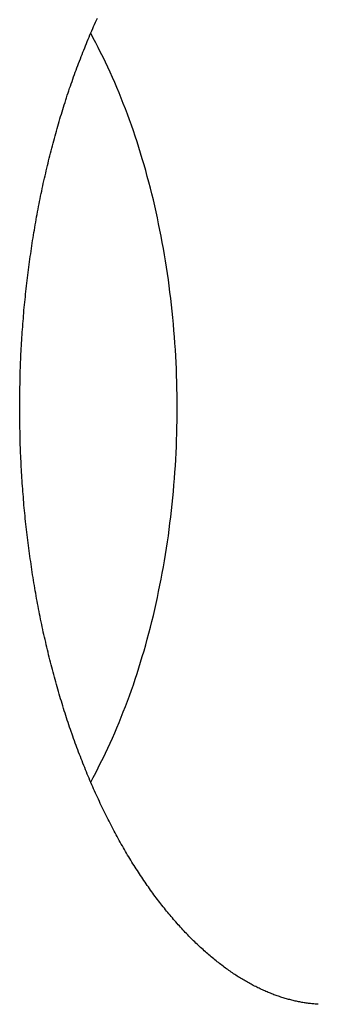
# Model space of a CAD drawing. Extents: x 987 to 2641, y 1244 to 2490.
# Tile 82 of 138: x 2627.92 to 2630.69, y 1756.39 to 1765.51. Entities that reach past the tile are written whole.
import ezdxf

# ---------------------------------------------------------------- set-up
doc = ezdxf.new("R2010")
doc.units = 0
doc.layers.add('KF_GRAVIS_8_REAR', color=7, linetype='CONTINUOUS')

# ---------------------------------------------------------------- blocks, each defined once
blk = doc.blocks.new('KF_GRAVIS_8_REAR')
at = {"layer": 'KF_GRAVIS_8_REAR'}
for points in [[(116.673, -389.523, 0), (116.663, -389.523, 0), (116.653, -389.522, 0), (116.643, -389.521, 0), (116.633, -389.52, 0), (116.623, -389.519, 0), (116.613, -389.518, 0), (116.602, -389.517, 0), (116.592, -389.516, 0), (116.582, -389.515, 0), (116.572, -389.513, 0), (116.562, -389.512, 0), (116.552, -389.51, 0), (116.542, -389.509, 0), (116.531, -389.507, 0), (116.521, -389.505, 0), (116.511, -389.503, 0), (116.501, -389.501, 0), (116.49, -389.499, 0), (116.48, -389.497, 0), (116.47, -389.495, 0), (116.46, -389.493, 0), (116.449, -389.49, 0), (116.439, -389.488, 0), (116.429, -389.485, 0), (116.418, -389.483, 0), (116.408, -389.48, 0), (116.398, -389.477, 0), (116.387, -389.475, 0), (116.377, -389.472, 0), (116.367, -389.469, 0), (116.356, -389.465, 0), (116.346, -389.462, 0), (116.335, -389.459, 0), (116.325, -389.456, 0), (116.314, -389.452, 0), (116.304, -389.449, 0), (116.293, -389.445, 0), (116.283, -389.441, 0), (116.273, -389.438, 0), (116.262, -389.434, 0), (116.252, -389.43, 0), (116.241, -389.426, 0), (116.23, -389.421, 0), (116.22, -389.417, 0), (116.209, -389.413, 0), (116.199, -389.408, 0), (116.188, -389.404, 0), (116.178, -389.399, 0), (116.167, -389.395, 0), (116.156, -389.39, 0), (116.146, -389.385, 0), (116.135, -389.38, 0), (116.125, -389.375, 0), (116.114, -389.37, 0), (116.103, -389.365, 0), (116.093, -389.359, 0), (116.082, -389.354, 0), (116.071, -389.348, 0), (116.061, -389.343, 0), (116.05, -389.337, 0), (116.039, -389.331, 0), (116.029, -389.325, 0), (116.018, -389.319, 0), (116.007, -389.313, 0), (115.996, -389.307, 0), (115.986, -389.301, 0), (115.975, -389.294, 0), (115.964, -389.288, 0), (115.953, -389.281, 0), (115.943, -389.274, 0), (115.932, -389.268, 0), (115.921, -389.261, 0), (115.91, -389.254, 0), (115.899, -389.247, 0), (115.889, -389.24, 0), (115.878, -389.232, 0), (115.867, -389.225, 0), (115.856, -389.217, 0), (115.845, -389.21, 0), (115.834, -389.202, 0), (115.824, -389.194, 0), (115.813, -389.187, 0), (115.802, -389.179, 0), (115.791, -389.17, 0), (115.78, -389.162, 0), (115.769, -389.154, 0), (115.758, -389.146, 0), (115.747, -389.137, 0), (115.737, -389.129, 0), (115.726, -389.12, 0), (115.715, -389.111, 0), (115.704, -389.102, 0), (115.693, -389.093, 0), (115.682, -389.084, 0), (115.671, -389.075, 0), (115.66, -389.065, 0), (115.649, -389.056, 0), (115.638, -389.047, 0), (115.627, -389.037, 0), (115.616, -389.027, 0), (115.605, -389.017, 0), (115.594, -389.007, 0), (115.583, -388.997, 0), (115.572, -388.987, 0), (115.561, -388.977, 0), (115.55, -388.966, 0), (115.539, -388.956, 0), (115.528, -388.945, 0), (115.517, -388.935, 0), (115.506, -388.924, 0), (115.495, -388.913, 0), (115.484, -388.902, 0), (115.474, -388.891, 0), (115.463, -388.879, 0), (115.452, -388.868, 0), (115.441, -388.857, 0), (115.43, -388.845, 0), (115.419, -388.833, 0), (115.408, -388.822, 0), (115.397, -388.81, 0), (115.386, -388.798, 0), (115.376, -388.786, 0), (115.365, -388.774, 0), (115.354, -388.761, 0), (115.343, -388.749, 0), (115.332, -388.737, 0), (115.322, -388.724, 0), (115.311, -388.711, 0), (115.3, -388.699, 0), (115.289, -388.686, 0), (115.279, -388.673, 0), (115.268, -388.66, 0), (115.257, -388.647, 0), (115.247, -388.633, 0), (115.236, -388.62, 0), (115.225, -388.606, 0), (115.215, -388.593, 0), (115.204, -388.579, 0), (115.193, -388.565, 0), (115.183, -388.552, 0), (115.172, -388.538, 0), (115.162, -388.524, 0), (115.151, -388.509, 0), (115.141, -388.495, 0), (115.13, -388.481, 0), (115.12, -388.466, 0), (115.11, -388.452, 0), (115.099, -388.437, 0), (115.089, -388.422, 0), (115.078, -388.408, 0), (115.068, -388.393, 0), (115.058, -388.378, 0), (115.048, -388.362, 0), (115.037, -388.347, 0), (115.027, -388.332, 0), (115.017, -388.316, 0), (115.007, -388.301, 0), (114.997, -388.285, 0), (114.987, -388.27, 0), (114.976, -388.254, 0), (114.966, -388.238, 0), (114.956, -388.222, 0), (114.946, -388.206, 0), (114.936, -388.19, 0), (114.926, -388.174, 0), (114.917, -388.157, 0), (114.907, -388.141, 0), (114.897, -388.124, 0), (114.887, -388.108, 0), (114.877, -388.091, 0), (114.868, -388.074, 0), (114.858, -388.057, 0), (114.848, -388.04, 0), (114.839, -388.023, 0), (114.829, -388.006, 0), (114.819, -387.989, 0), (114.81, -387.971, 0), (114.8, -387.954, 0), (114.791, -387.936, 0), (114.781, -387.919, 0), (114.772, -387.901, 0), (114.763, -387.883, 0), (114.753, -387.865, 0), (114.744, -387.847, 0), (114.735, -387.829, 0), (114.726, -387.811, 0), (114.717, -387.793, 0), (114.707, -387.774, 0), (114.698, -387.756, 0), (114.689, -387.738, 0), (114.68, -387.719, 0), (114.671, -387.7, 0), (114.662, -387.682, 0), (114.653, -387.663, 0), (114.645, -387.644, 0), (114.636, -387.625, 0), (114.627, -387.606, 0), (114.618, -387.587, 0), (114.61, -387.568, 0), (114.601, -387.548, 0), (114.592, -387.529, 0), (114.584, -387.509, 0), (114.575, -387.49, 0), (114.567, -387.47, 0), (114.558, -387.451, 0), (114.55, -387.431, 0), (114.542, -387.411, 0), (114.533, -387.391, 0), (114.525, -387.371, 0), (114.517, -387.351, 0), (114.509, -387.331, 0), (114.501, -387.311, 0), (114.493, -387.291, 0), (114.485, -387.27, 0), (114.477, -387.25, 0), (114.469, -387.229, 0), (114.461, -387.209, 0), (114.453, -387.188, 0), (114.445, -387.167, 0), (114.437, -387.147, 0), (114.43, -387.126, 0), (114.422, -387.105, 0), (114.414, -387.084, 0), (114.407, -387.063, 0), (114.399, -387.042, 0), (114.392, -387.021, 0), (114.385, -386.999, 0), (114.377, -386.978, 0), (114.37, -386.957, 0), (114.363, -386.935, 0), (114.355, -386.914, 0), (114.348, -386.892, 0), (114.341, -386.871, 0), (114.334, -386.849, 0), (114.327, -386.827, 0), (114.32, -386.805, 0), (114.313, -386.783, 0), (114.306, -386.761, 0), (114.3, -386.739, 0), (114.293, -386.717, 0), (114.286, -386.695, 0), (114.28, -386.673, 0), (114.273, -386.651, 0), (114.266, -386.628, 0), (114.26, -386.606, 0), (114.254, -386.584, 0), (114.247, -386.561, 0), (114.241, -386.539, 0), (114.235, -386.516, 0), (114.228, -386.493, 0), (114.222, -386.471, 0), (114.216, -386.448, 0), (114.21, -386.425, 0), (114.204, -386.402, 0), (114.198, -386.379, 0), (114.192, -386.356, 0), (114.187, -386.333, 0), (114.181, -386.31, 0), (114.175, -386.287, 0), (114.17, -386.264, 0), (114.164, -386.241, 0), (114.158, -386.217, 0), (114.153, -386.194, 0), (114.148, -386.171, 0), (114.142, -386.147, 0), (114.137, -386.124, 0), (114.132, -386.1, 0), (114.126, -386.077, 0), (114.121, -386.053, 0), (114.116, -386.029, 0), (114.111, -386.006, 0), (114.106, -385.982, 0), (114.101, -385.958, 0), (114.097, -385.934, 0), (114.092, -385.91, 0), (114.087, -385.886, 0), (114.082, -385.862, 0), (114.078, -385.838, 0), (114.073, -385.814, 0), (114.069, -385.79, 0), (114.064, -385.766, 0), (114.06, -385.742, 0), (114.056, -385.718, 0), (114.051, -385.694, 0), (114.047, -385.669, 0), (114.043, -385.645, 0), (114.039, -385.621, 0), (114.035, -385.596, 0), (114.031, -385.572, 0), (114.027, -385.548, 0), (114.023, -385.523, 0), (114.019, -385.499, 0), (114.016, -385.474, 0), (114.012, -385.449, 0), (114.009, -385.425, 0), (114.005, -385.4, 0), (114.002, -385.375, 0), (113.998, -385.351, 0), (113.995, -385.326, 0), (113.992, -385.301, 0), (113.988, -385.277, 0), (113.985, -385.252, 0), (113.982, -385.227, 0), (113.979, -385.202, 0), (113.976, -385.177, 0), (113.973, -385.152, 0), (113.97, -385.127, 0), (113.967, -385.102, 0), (113.965, -385.077, 0), (113.962, -385.052, 0), (113.959, -385.027, 0), (113.957, -385.002, 0), (113.954, -384.977, 0), (113.952, -384.952, 0), (113.95, -384.927, 0), (113.947, -384.902, 0), (113.945, -384.876, 0), (113.943, -384.851, 0), (113.941, -384.826, 0), (113.939, -384.801, 0), (113.937, -384.776, 0), (113.935, -384.75, 0), (113.933, -384.725, 0), (113.931, -384.7, 0), (113.93, -384.674, 0), (113.928, -384.649, 0), (113.926, -384.624, 0), (113.925, -384.598, 0), (113.924, -384.573, 0), (113.922, -384.548, 0), (113.921, -384.522, 0), (113.92, -384.497, 0), (113.918, -384.471, 0), (113.917, -384.446, 0), (113.916, -384.421, 0), (113.915, -384.395, 0), (113.914, -384.37, 0), (113.913, -384.344, 0), (113.912, -384.319, 0), (113.912, -384.293, 0), (113.911, -384.268, 0), (113.91, -384.242, 0), (113.91, -384.217, 0), (113.909, -384.191, 0), (113.909, -384.166, 0), (113.908, -384.14, 0), (113.908, -384.115, 0), (113.908, -384.089, 0), (113.908, -384.064, 0), (113.907, -384.038, 0), (113.907, -384.013, 0), (113.907, -383.987, 0), (113.907, -383.962, 0), (113.908, -383.936, 0), (113.908, -383.911, 0), (113.908, -383.885, 0), (113.908, -383.86, 0), (113.909, -383.834, 0), (113.909, -383.809, 0), (113.91, -383.783, 0), (113.91, -383.758, 0), (113.911, -383.732, 0), (113.912, -383.707, 0), (113.912, -383.681, 0), (113.913, -383.656, 0), (113.914, -383.63, 0), (113.915, -383.605, 0), (113.916, -383.579, 0), (113.917, -383.554, 0), (113.918, -383.529, 0), (113.919, -383.503, 0), (113.921, -383.478, 0), (113.922, -383.452, 0), (113.923, -383.427, 0), (113.925, -383.402, 0), (113.926, -383.376, 0), (113.928, -383.351, 0), (113.93, -383.326, 0), (113.931, -383.3, 0), (113.933, -383.275, 0), (113.935, -383.25, 0), (113.937, -383.224, 0), (113.939, -383.199, 0), (113.941, -383.174, 0), (113.943, -383.149, 0), (113.945, -383.124, 0), (113.947, -383.098, 0), (113.95, -383.073, 0), (113.952, -383.048, 0), (113.954, -383.023, 0), (113.957, -382.998, 0), (113.96, -382.973, 0), (113.962, -382.948, 0), (113.965, -382.923, 0), (113.968, -382.898, 0), (113.97, -382.873, 0), (113.973, -382.848, 0), (113.976, -382.823, 0), (113.979, -382.798, 0), (113.982, -382.773, 0), (113.985, -382.748, 0), (113.988, -382.724, 0), (113.992, -382.699, 0), (113.995, -382.674, 0), (113.998, -382.649, 0), (114.002, -382.625, 0), (114.005, -382.6, 0), (114.009, -382.575, 0), (114.012, -382.551, 0), (114.016, -382.526, 0), (114.02, -382.501, 0), (114.023, -382.477, 0), (114.027, -382.452, 0), (114.031, -382.428, 0), (114.035, -382.404, 0), (114.039, -382.379, 0), (114.043, -382.355, 0), (114.047, -382.331, 0), (114.051, -382.306, 0), (114.056, -382.282, 0), (114.06, -382.258, 0), (114.064, -382.234, 0), (114.069, -382.21, 0), (114.073, -382.186, 0), (114.078, -382.161, 0), (114.082, -382.137, 0), (114.087, -382.114, 0), (114.092, -382.09, 0), (114.097, -382.066, 0), (114.101, -382.042, 0), (114.106, -382.018, 0), (114.111, -381.994, 0), (114.116, -381.971, 0), (114.121, -381.947, 0), (114.126, -381.923, 0), (114.132, -381.9, 0), (114.137, -381.876, 0), (114.142, -381.853, 0), (114.148, -381.829, 0), (114.153, -381.806, 0), (114.158, -381.783, 0), (114.164, -381.759, 0), (114.17, -381.736, 0), (114.175, -381.713, 0), (114.181, -381.69, 0), (114.187, -381.667, 0), (114.192, -381.644, 0), (114.198, -381.621, 0), (114.204, -381.598, 0), (114.21, -381.575, 0), (114.216, -381.552, 0), (114.222, -381.529, 0), (114.228, -381.507, 0), (114.235, -381.484, 0), (114.241, -381.461, 0), (114.247, -381.439, 0), (114.254, -381.416, 0), (114.26, -381.394, 0), (114.266, -381.372, 0), (114.273, -381.349, 0), (114.28, -381.327, 0), (114.286, -381.305, 0), (114.293, -381.283, 0), (114.3, -381.261, 0), (114.306, -381.239, 0), (114.313, -381.217, 0), (114.32, -381.195, 0), (114.327, -381.173, 0), (114.334, -381.151, 0), (114.341, -381.13, 0), (114.348, -381.108, 0), (114.355, -381.086, 0), (114.363, -381.065, 0), (114.37, -381.043, 0), (114.377, -381.022, 0), (114.385, -381.001, 0), (114.392, -380.979, 0), (114.399, -380.958, 0), (114.407, -380.937, 0), (114.414, -380.916, 0), (114.422, -380.895, 0), (114.43, -380.874, 0), (114.437, -380.853, 0), (114.445, -380.833, 0), (114.453, -380.812, 0), (114.461, -380.791, 0), (114.469, -380.771, 0), (114.477, -380.75, 0), (114.485, -380.73, 0), (114.493, -380.709, 0), (114.501, -380.689, 0), (114.509, -380.669, 0), (114.517, -380.649, 0), (114.525, -380.629, 0), (114.533, -380.609, 0), (114.542, -380.589, 0), (114.55, -380.569, 0), (114.558, -380.549, 0), (114.567, -380.53, 0), (114.575, -380.51, 0), (114.584, -380.49, 0), (114.592, -380.471, 0), (114.601, -380.452, 0), (114.61, -380.432, 0), (114.618, -380.413, 0), (114.627, -380.394, 0)], [(114.565, -387.466, 0), (114.588, -387.422, 0), (114.612, -387.379, 0), (114.635, -387.334, 0), (114.657, -387.289, 0), (114.68, -387.244, 0), (114.702, -387.198, 0), (114.724, -387.152, 0), (114.745, -387.105, 0), (114.766, -387.058, 0), (114.787, -387.011, 0), (114.808, -386.963, 0), (114.828, -386.914, 0), (114.848, -386.866, 0), (114.867, -386.816, 0), (114.886, -386.767, 0), (114.905, -386.717, 0), (114.924, -386.666, 0), (114.942, -386.615, 0), (114.96, -386.564, 0), (114.977, -386.513, 0), (114.994, -386.461, 0), (115.011, -386.409, 0), (115.027, -386.356, 0), (115.043, -386.303, 0), (115.059, -386.25, 0), (115.074, -386.196, 0), (115.089, -386.142, 0), (115.103, -386.088, 0), (115.118, -386.033, 0), (115.131, -385.979, 0), (115.145, -385.924, 0), (115.158, -385.868, 0), (115.17, -385.813, 0), (115.183, -385.757, 0), (115.194, -385.701, 0), (115.206, -385.644, 0), (115.217, -385.588, 0), (115.228, -385.531, 0), (115.238, -385.474, 0), (115.248, -385.416, 0), (115.258, -385.359, 0), (115.267, -385.301, 0), (115.275, -385.243, 0), (115.284, -385.185, 0), (115.292, -385.127, 0), (115.299, -385.069, 0), (115.306, -385.01, 0), (115.313, -384.951, 0), (115.319, -384.893, 0), (115.325, -384.834, 0), (115.331, -384.775, 0), (115.336, -384.716, 0), (115.341, -384.656, 0), (115.345, -384.597, 0), (115.349, -384.537, 0), (115.352, -384.478, 0), (115.355, -384.418, 0), (115.358, -384.359, 0), (115.36, -384.299, 0), (115.362, -384.239, 0), (115.364, -384.179, 0), (115.365, -384.12, 0), (115.365, -384.06, 0), (115.365, -384, 0), (115.365, -383.94, 0), (115.365, -383.88, 0), (115.364, -383.821, 0), (115.362, -383.761, 0), (115.36, -383.701, 0), (115.358, -383.641, 0), (115.355, -383.582, 0), (115.352, -383.522, 0), (115.349, -383.463, 0), (115.345, -383.403, 0), (115.341, -383.344, 0), (115.336, -383.284, 0), (115.331, -383.225, 0), (115.325, -383.166, 0), (115.319, -383.107, 0), (115.313, -383.049, 0), (115.306, -382.99, 0), (115.299, -382.931, 0), (115.292, -382.873, 0), (115.284, -382.815, 0), (115.275, -382.757, 0), (115.267, -382.699, 0), (115.258, -382.641, 0), (115.248, -382.584, 0), (115.238, -382.526, 0), (115.228, -382.469, 0), (115.217, -382.412, 0), (115.206, -382.356, 0), (115.194, -382.299, 0), (115.183, -382.243, 0), (115.17, -382.187, 0), (115.158, -382.132, 0), (115.145, -382.076, 0), (115.131, -382.021, 0), (115.118, -381.967, 0), (115.103, -381.912, 0), (115.089, -381.858, 0), (115.074, -381.804, 0), (115.059, -381.75, 0), (115.043, -381.697, 0), (115.027, -381.644, 0), (115.011, -381.591, 0), (114.994, -381.539, 0), (114.977, -381.487, 0), (114.96, -381.436, 0), (114.942, -381.385, 0), (114.924, -381.334, 0), (114.905, -381.283, 0), (114.886, -381.233, 0), (114.867, -381.184, 0), (114.848, -381.134, 0), (114.828, -381.086, 0), (114.808, -381.037, 0), (114.787, -380.989, 0), (114.766, -380.942, 0), (114.745, -380.895, 0), (114.724, -380.848, 0), (114.702, -380.802, 0), (114.68, -380.756, 0), (114.657, -380.711, 0), (114.635, -380.666, 0), (114.612, -380.621, 0), (114.588, -380.578, 0), (114.565, -380.534, 0)]]:
    blk.add_polyline3d(points, dxfattribs=at)

msp = doc.modelspace()

# ---------------------------------------------------------------- block references
at = {"layer": 'KF_GRAVIS_8_REAR'}
msp.add_blockref('KF_GRAVIS_8_REAR', (2514.0165, 2145.913), dxfattribs=at)

doc.saveas('drawing.dxf')
